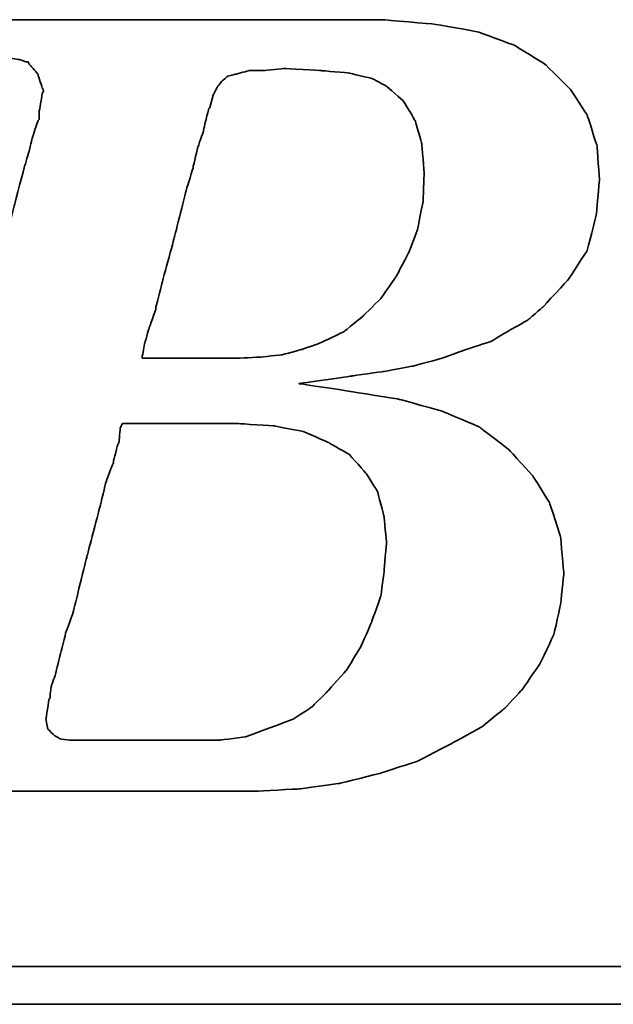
# Model space of a CAD drawing. Header units: inches. Extents: x 1 to 4086, y -402 to 368.
# Tile 30 of 47: x 397.63 to 401.33, y 234.57 to 240.7. Entities that reach past the tile are written whole.
import ezdxf

# ---------------------------------------------------------------- set-up
doc = ezdxf.new("R2010")
doc.units = ezdxf.units.IN
doc.header["$LTSCALE"] = 4
doc.layers.add('DIM', color=4, linetype='Continuous')
doc.layers.add('layer 1', color=7, linetype='Continuous')

# ---------------------------------------------------------------- blocks, each defined once
blk = doc.blocks.new('TBI MOTION logo(完整正式版)')
at = {"layer": 'layer 1', "color": 22, "lineweight": 35}
for points, knots in [([(-64.65375, -6.86375), (-64.65375, -6.86375), (-64.84375, -7.29625), (-64.84375, -7.29625), (-64.84375, -7.29625), (-64.84375, -7.29625), (-64.86875, -7.34375), (-64.86875, -7.34375), (-64.86875, -7.34375), (-64.86875, -7.34375), (-64.86875, -7.36875), (-64.86875, -7.36875), (-64.86875, -7.36875), (-64.86875, -7.36875), (-65.15375, -7.65375), (-65.15375, -7.65375), (-65.15375, -7.65375), (-65.15375, -7.65375), (-65.17875, -7.65375), (-65.17875, -7.65375), (-65.17875, -7.65375), (-65.17875, -7.65375), (-65.20375, -7.67875), (-65.20375, -7.67875), (-65.20375, -7.67875), (-65.20375, -7.67875), (-65.58875, -7.87125), (-65.58875, -7.87125), (-65.58875, -7.87125), (-65.58875, -7.87125), (-65.63375, -7.87125), (-65.63375, -7.87125), (-65.63375, -7.87125), (-65.63375, -7.87125), (-65.65875, -7.89375), (-65.65875, -7.89375), (-65.65875, -7.89375), (-65.65875, -7.89375), (-66.09375, -7.94375), (-66.09375, -7.94375), (-66.09375, -7.94375), (-66.09375, -7.94375), (-66.11375, -7.94375), (-66.11375, -7.94375), (-66.11375, -7.94375), (-66.11375, -7.94375), (-66.16375, -7.94375), (-66.16375, -7.94375), (-66.16375, -7.94375), (-66.16375, -7.94375), (-66.30875, -7.94375), (-66.30875, -7.94375), (-66.30875, -7.94375), (-66.30875, -7.94375), (-66.69375, -7.94375), (-66.69375, -7.94375), (-66.69375, -7.94375), (-66.69375, -7.94375), (-67.07375, -7.94375), (-67.07375, -7.94375), (-67.07375, -7.94375), (-67.07375, -7.94375), (-67.12375, -7.94375), (-67.12375, -7.94375), (-67.12375, -7.94375), (-67.12375, -7.94375), (-67.12375, -7.96625), (-67.12375, -7.96625), (-67.12375, -7.96625), (-67.12375, -7.96625), (-67.14875, -7.99125), (-67.14875, -7.99125), (-67.14875, -7.99125), (-67.14875, -7.99125), (-67.24375, -8.34875), (-67.24375, -8.34875), (-67.24375, -8.34875), (-67.24375, -8.34875), (-67.31375, -8.68625), (-67.31375, -8.68625), (-67.31375, -8.68625), (-67.31375, -8.68625), (-67.26875, -8.68625), (-67.26875, -8.68625), (-67.26875, -8.68625), (-67.26875, -8.68625), (-67.07375, -8.68625), (-67.07375, -8.68625), (-67.07375, -8.68625), (-67.07375, -8.68625), (-66.54875, -8.68625), (-66.54875, -8.68625), (-66.54875, -8.68625), (-66.54875, -8.68625), (-65.82625, -8.68625), (-65.82625, -8.68625), (-65.82625, -8.68625), (-65.82625, -8.68625), (-65.01375, -8.68625), (-65.01375, -8.68625), (-65.01375, -8.68625), (-65.01375, -8.68625), (-64.05375, -8.68625), (-64.05375, -8.68625), (-64.05375, -8.68625), (-64.05375, -8.68625), (-62.08375, -8.68625), (-62.08375, -8.68625), (-62.08375, -8.68625), (-62.08375, -8.68625), (-60.06875, -8.68625), (-60.06875, -8.68625), (-60.06875, -8.68625), (-60.06875, -8.68625), (-59.10875, -8.68625), (-59.10875, -8.68625), (-59.10875, -8.68625), (-59.10875, -8.68625), (-58.29375, -8.68625), (-58.29375, -8.68625), (-58.29375, -8.68625), (-58.29375, -8.68625), (-57.57375, -8.68625), (-57.57375, -8.68625), (-57.57375, -8.68625), (-57.57375, -8.68625), (-57.04875, -8.68625), (-57.04875, -8.68625), (-57.04875, -8.68625), (-57.04875, -8.68625), (-56.85375, -8.68625), (-56.85375, -8.68625), (-56.85375, -8.68625), (-56.85375, -8.68625), (-56.70875, -8.68625), (-56.70875, -8.68625), (-56.70875, -8.68625), (-56.70875, -8.68625), (-56.61375, -8.68625), (-56.61375, -8.68625), (-56.61375, -8.68625), (-56.61375, -8.68625), (-56.56875, -8.68625), (-56.56875, -8.68625), (-56.56875, -8.68625), (-56.56875, -8.68625), (-55.65375, -8.63875), (-55.65375, -8.63875), (-55.65375, -8.63875), (-55.65375, -8.63875), (-54.76875, -8.51875), (-54.76875, -8.51875), (-54.76875, -8.51875), (-54.76875, -8.51875), (-53.90375, -8.30375), (-53.90375, -8.30375), (-53.90375, -8.30375), (-53.90375, -8.30375), (-53.08875, -8.03875), (-53.08875, -8.03875), (-53.08875, -8.03875), (-53.08875, -8.03875), (-52.34375, -7.65375), (-52.34375, -7.65375), (-52.34375, -7.65375), (-52.34375, -7.65375), (-51.69875, -7.29625), (-51.69875, -7.29625), (-51.69875, -7.29625), (-51.69875, -7.29625), (-51.21875, -6.91125), (-51.21875, -6.91125), (-51.21875, -6.91125), (-51.21875, -6.91125), (-50.83375, -6.50375), (-50.83375, -6.50375), (-50.83375, -6.50375), (-50.83375, -6.50375), (-50.44875, -5.94875), (-50.44875, -5.94875), (-50.44875, -5.94875), (-50.44875, -5.94875), (-50.13875, -5.30375), (-50.13875, -5.30375), (-50.13875, -5.30375), (-50.13875, -5.30375), (-49.99375, -4.65375), (-49.99375, -4.65375), (-49.99375, -4.65375), (-49.99375, -4.65375), (-49.92375, -3.98375), (-49.92375, -3.98375), (-49.92375, -3.98375), (-49.92375, -3.98375), (-49.99375, -3.19374), (-49.99375, -3.19374), (-49.99375, -3.19374), (-49.99375, -3.19374), (-50.23374, -2.44874), (-50.23374, -2.44874), (-50.23374, -2.44874), (-50.23374, -2.44874), (-50.59375, -1.87374), (-50.59375, -1.87374), (-50.59375, -1.87374), (-50.59375, -1.87374), (-51.09875, -1.31874), (-51.09875, -1.31874), (-51.09875, -1.31874), (-51.09875, -1.31874), (-51.74375, -0.81875), (-51.74375, -0.81875), (-51.74375, -0.81875), (-51.74375, -0.81875), (-52.53875, -0.48125), (-52.53875, -0.48125), (-52.53875, -0.48125), (-52.53875, -0.48125), (-53.47375, -0.21875), (-53.47375, -0.21875), (-53.47375, -0.21875), (-53.47375, -0.21875), (-54.52875, -0.04874), (-54.52875, -0.04874), (-54.52875, -0.04874), (-54.52875, -0.04874), (-55.65375, 0.12125), (-55.65375, 0.12125), (-55.65375, 0.12125), (-55.65375, 0.12125), (-54.50375, 0.28624), (-54.50375, 0.28624), (-54.50375, 0.28624), (-54.50375, 0.28624), (-53.83375, 0.38124), (-53.83375, 0.38124), (-53.83375, 0.38124), (-53.83375, 0.38124), (-53.18375, 0.50125), (-53.18375, 0.50125), (-53.18375, 0.50125), (-53.18375, 0.50125), (-52.55875, 0.66874), (-52.55875, 0.66874), (-52.55875, 0.66874), (-52.55875, 0.66874), (-52.03375, 0.86124), (-52.03375, 0.86124), (-52.03375, 0.86124), (-52.03375, 0.86124), (-51.50374, 1.03124), (-51.50374, 1.03124), (-51.50374, 1.03124), (-51.50374, 1.03124), (-51.09875, 1.27125), (-51.09875, 1.27125), (-51.09875, 1.27125), (-51.09875, 1.27125), (-50.71375, 1.48624), (-50.71375, 1.48624), (-50.71375, 1.48624), (-50.71375, 1.48624), (-50.37625, 1.77625), (-50.37625, 1.77625), (-50.37625, 1.77625), (-50.37625, 1.77625), (-49.82375, 2.37625), (-49.82375, 2.37625), (-49.82375, 2.37625), (-49.82375, 2.37625), (-49.41875, 2.99625), (-49.41875, 2.99625), (-49.41875, 2.99625), (-49.41875, 2.99625), (-49.22375, 3.76625), (-49.22375, 3.76625), (-49.22375, 3.76625), (-49.22375, 3.76625), (-49.15375, 4.50874), (-49.15375, 4.50874), (-49.15375, 4.50874), (-49.15375, 4.50874), (-49.20375, 5.25125), (-49.20375, 5.25125), (-49.20375, 5.25125), (-49.20375, 5.25125), (-49.41875, 5.92625), (-49.41875, 5.92625), (-49.41875, 5.92625), (-49.41875, 5.92625), (-49.77875, 6.47625), (-49.77875, 6.47625), (-49.77875, 6.47625), (-49.77875, 6.47625), (-50.33125, 7.02624), (-50.33125, 7.02624), (-50.33125, 7.02624), (-50.33125, 7.02624), (-51.00125, 7.43625), (-51.00125, 7.43625), (-51.00125, 7.43625), (-51.00125, 7.43625), (-51.79375, 7.72625), (-51.79375, 7.72625), (-51.79375, 7.72625), (-51.79375, 7.72625), (-52.72875, 7.89124), (-52.72875, 7.89124), (-52.72875, 7.89124), (-52.72875, 7.89124), (-53.83375, 7.98625), (-53.83375, 7.98625), (-53.83375, 7.98625), (-53.83375, 7.98625), (-53.92875, 7.98625), (-53.92875, 7.98625), (-53.92875, 7.98625), (-53.92875, 7.98625), (-54.26375, 7.98625), (-54.26375, 7.98625), (-54.26375, 7.98625), (-54.26375, 7.98625), (-54.74375, 7.98625), (-54.74375, 7.98625), (-54.74375, 7.98625), (-54.74375, 7.98625), (-55.36875, 7.98625), (-55.36875, 7.98625), (-55.36875, 7.98625), (-55.36875, 7.98625), (-56.13375, 7.98625), (-56.13375, 7.98625), (-56.13375, 7.98625), (-56.13375, 7.98625), (-56.94875, 7.98625), (-56.94875, 7.98625), (-56.94875, 7.98625), (-56.94875, 7.98625), (-58.77625, 7.98625), (-58.77625, 7.98625), (-58.77625, 7.98625), (-58.77625, 7.98625), (-60.59875, 7.98625), (-60.59875, 7.98625), (-60.59875, 7.98625), (-60.59875, 7.98625), (-61.41375, 7.98625), (-61.41375, 7.98625), (-61.41375, 7.98625), (-61.41375, 7.98625), (-62.17875, 7.98625), (-62.17875, 7.98625), (-62.17875, 7.98625), (-62.17875, 7.98625), (-62.80375, 7.98625), (-62.80375, 7.98625), (-62.80375, 7.98625), (-62.80375, 7.98625), (-63.30625, 7.98625), (-63.30625, 7.98625), (-63.30625, 7.98625), (-63.30625, 7.98625), (-63.57375, 7.98625), (-63.57375, 7.98625), (-63.57375, 7.98625), (-63.57375, 7.98625), (-63.57375, 7.96375), (-63.57375, 7.96375), (-63.57375, 7.96375), (-63.57375, 7.96375), (-63.59875, 7.94125), (-63.59875, 7.94125), (-63.59875, 7.94125), (-63.59875, 7.94125), (-63.69375, 7.55625), (-63.69375, 7.55625), (-63.69375, 7.55625), (-63.69375, 7.55625), (-63.76375, 7.24624), (-63.76375, 7.24624), (-63.76375, 7.24624), (-63.76375, 7.24624), (-63.23875, 7.24624), (-63.23875, 7.24624), (-63.23875, 7.24624), (-63.23875, 7.24624), (-62.75875, 7.24624), (-62.75875, 7.24624), (-62.75875, 7.24624), (-62.75875, 7.24624), (-62.61125, 7.24624), (-62.61125, 7.24624), (-62.61125, 7.24624), (-62.61125, 7.24624), (-62.56625, 7.24624), (-62.56625, 7.24624), (-62.56625, 7.24624), (-62.56625, 7.24624), (-62.22875, 7.24624), (-62.22875, 7.24624), (-62.22875, 7.24624), (-62.22875, 7.24624), (-62.20375, 7.24624), (-62.20375, 7.24624), (-62.20375, 7.24624), (-62.20375, 7.24624), (-62.17875, 7.21875), (-62.17875, 7.21875), (-62.17875, 7.21875), (-62.17875, 7.21875), (-61.96375, 7.17125), (-61.96375, 7.17125), (-61.96375, 7.17125), (-61.96375, 7.17125), (-61.72375, 7.12624), (-61.72375, 7.12624), (-61.72375, 7.12624), (-61.72375, 7.12624), (-61.70375, 7.12624), (-61.70375, 7.12624), (-61.70375, 7.12624), (-61.70375, 7.12624), (-61.55875, 7.07624), (-61.55875, 7.07624), (-61.55875, 7.07624), (-61.55875, 7.07624), (-61.50875, 7.07624), (-61.50875, 7.07624), (-61.50875, 7.07624), (-61.50875, 7.07624), (-61.48375, 7.02624), (-61.48375, 7.02624), (-61.48375, 7.02624), (-61.48375, 7.02624), (-61.31875, 6.83375), (-61.31875, 6.83375), (-61.31875, 6.83375), (-61.31875, 6.83375), (-61.29375, 6.81125), (-61.29375, 6.81125), (-61.29375, 6.81125), (-61.29375, 6.81125), (-61.29375, 6.78625), (-61.29375, 6.78625), (-61.29375, 6.78625), (-61.29375, 6.78625), (-61.19875, 6.50124), (-61.19875, 6.50124), (-61.19875, 6.50124), (-61.19875, 6.50124), (-61.17375, 6.45124), (-61.17375, 6.45124), (-61.17375, 6.45124), (-61.17375, 6.45124), (-61.19875, 6.40625), (-61.19875, 6.40625), (-61.19875, 6.40625), (-61.19875, 6.40625), (-61.26875, 5.99624), (-61.26875, 5.99624), (-61.26875, 5.99624), (-61.26875, 5.99624), (-61.26875, 5.85125), (-61.26875, 5.85125), (-61.26875, 5.85125), (-61.26875, 5.85125), (-61.26875, 5.82625), (-61.26875, 5.82625), (-61.26875, 5.82625), (-61.26875, 5.82625), (-61.29375, 5.80625), (-61.29375, 5.80625), (-61.29375, 5.80625), (-61.29375, 5.80625), (-61.34125, 5.66125), (-61.34125, 5.66125), (-61.34125, 5.66125), (-61.34125, 5.66125), (-61.41375, 5.44625), (-61.41375, 5.44625), (-61.41375, 5.44625), (-61.41375, 5.44625), (-61.48375, 5.15625), (-61.48375, 5.15625), (-61.48375, 5.15625), (-61.48375, 5.15625), (-61.58375, 4.82124), (-61.58375, 4.82124), (-61.58375, 4.82124), (-61.58375, 4.82124), (-61.79875, 4.00375), (-61.79875, 4.00375), (-61.79875, 4.00375), (-61.79875, 4.00375), (-62.05875, 2.99625), (-62.05875, 2.99625), (-62.05875, 2.99625), (-62.05875, 2.99625), (-62.34875, 1.91625), (-62.34875, 1.91625), (-62.34875, 1.91625), (-62.34875, 1.91625), (-62.97375, -0.41124), (-62.97375, -0.41124), (-62.97375, -0.41124), (-62.97375, -0.41124), (-63.59875, -2.75875), (-63.59875, -2.75875), (-63.59875, -2.75875), (-63.59875, -2.75875), (-63.88375, -3.86374), (-63.88375, -3.86374), (-63.88375, -3.86374), (-63.88375, -3.86374), (-64.14875, -4.82374), (-64.14875, -4.82374), (-64.14875, -4.82374), (-64.14875, -4.82374), (-64.36375, -5.64125), (-64.36375, -5.64125), (-64.36375, -5.64125), (-64.36375, -5.64125), (-64.43625, -5.97625), (-64.43625, -5.97625), (-64.43625, -5.97625), (-64.43625, -5.97625), (-64.50875, -6.28625), (-64.50875, -6.28625), (-64.50875, -6.28625), (-64.50875, -6.28625), (-64.50875, -6.30875), (-64.50875, -6.30875), (-64.50875, -6.30875), (-64.50875, -6.30875), (-64.57875, -6.50375), (-64.57875, -6.50375), (-64.57875, -6.50375), (-64.57875, -6.50375), (-64.62875, -6.69625), (-64.62875, -6.69625), (-64.62875, -6.69625), (-64.62875, -6.69625), (-64.62875, -6.76875), (-64.62875, -6.76875), (-64.62875, -6.76875), (-64.62875, -6.76875), (-64.62875, -6.81375), (-64.62875, -6.81375), (-64.62875, -6.81375), (-64.62875, -6.81375), (-64.62875, -6.83875), (-64.62875, -6.83875), (-64.62875, -6.83875), (-64.62875, -6.83875), (-64.65375, -6.86375), (-64.65375, -6.86375)], [0, 0, 0, 0, 0.00719424, 0.00719424, 0.00719424, 0.00719425, 0.01438849, 0.01438849, 0.01438849, 0.0143885, 0.02158273, 0.02158273, 0.02158273, 0.02158274, 0.02877698, 0.02877698, 0.02877698, 0.02877699, 0.03597122, 0.03597122, 0.03597122, 0.03597123, 0.04316547, 0.04316547, 0.04316547, 0.04316548, 0.05035971, 0.05035971, 0.05035971, 0.05035972, 0.05755396, 0.05755396, 0.05755396, 0.05755397, 0.0647482, 0.0647482, 0.0647482, 0.06474821, 0.07194245, 0.07194245, 0.07194245, 0.07194246, 0.07913669, 0.07913669, 0.07913669, 0.0791367, 0.08633094, 0.08633094, 0.08633094, 0.08633095, 0.09352518, 0.09352518, 0.09352518, 0.09352519, 0.10071942, 0.10071942, 0.10071942, 0.10071943, 0.10791367, 0.10791367, 0.10791367, 0.10791368, 0.11510791, 0.11510791, 0.11510791, 0.11510792, 0.12230216, 0.12230216, 0.12230216, 0.12230217, 0.1294964, 0.1294964, 0.1294964, 0.12949641, 0.13669065, 0.13669065, 0.13669065, 0.13669066, 0.14388489, 0.14388489, 0.14388489, 0.1438849, 0.15107914, 0.15107914, 0.15107914, 0.15107915, 0.15827338, 0.15827338, 0.15827338, 0.15827339, 0.16546763, 0.16546763, 0.16546763, 0.16546764, 0.17266187, 0.17266187, 0.17266187, 0.17266188, 0.17985612, 0.17985612, 0.17985612, 0.17985613, 0.18705036, 0.18705036, 0.18705036, 0.18705037, 0.1942446, 0.1942446, 0.1942446, 0.19424461, 0.20143885, 0.20143885, 0.20143885, 0.20143886, 0.20863309, 0.20863309, 0.20863309, 0.2086331, 0.21582734, 0.21582734, 0.21582734, 0.21582735, 0.22302158, 0.22302158, 0.22302158, 0.22302159, 0.23021583, 0.23021583, 0.23021583, 0.23021584, 0.23741007, 0.23741007, 0.23741007, 0.23741008, 0.24460432, 0.24460432, 0.24460432, 0.24460433, 0.25179856, 0.25179856, 0.25179856, 0.25179857, 0.25899281, 0.25899281, 0.25899281, 0.25899282, 0.26618705, 0.26618705, 0.26618705, 0.26618706, 0.27338129, 0.27338129, 0.27338129, 0.2733813, 0.28057554, 0.28057554, 0.28057554, 0.28057555, 0.28776978, 0.28776978, 0.28776978, 0.28776979, 0.29496403, 0.29496403, 0.29496403, 0.29496404, 0.30215827, 0.30215827, 0.30215827, 0.30215828, 0.30935252, 0.30935252, 0.30935252, 0.30935253, 0.31654676, 0.31654676, 0.31654676, 0.31654677, 0.32374101, 0.32374101, 0.32374101, 0.32374102, 0.33093525, 0.33093525, 0.33093525, 0.33093526, 0.3381295, 0.3381295, 0.3381295, 0.33812951, 0.34532374, 0.34532374, 0.34532374, 0.34532375, 0.35251799, 0.35251799, 0.35251799, 0.352518, 0.35971223, 0.35971223, 0.35971223, 0.35971224, 0.36690647, 0.36690647, 0.36690647, 0.36690648, 0.37410072, 0.37410072, 0.37410072, 0.37410073, 0.38129496, 0.38129496, 0.38129496, 0.38129497, 0.38848921, 0.38848921, 0.38848921, 0.38848922, 0.39568345, 0.39568345, 0.39568345, 0.39568346, 0.4028777, 0.4028777, 0.4028777, 0.40287771, 0.41007194, 0.41007194, 0.41007194, 0.41007195, 0.41726619, 0.41726619, 0.41726619, 0.4172662, 0.42446043, 0.42446043, 0.42446043, 0.42446044, 0.43165468, 0.43165468, 0.43165468, 0.43165469, 0.43884892, 0.43884892, 0.43884892, 0.43884893, 0.44604317, 0.44604317, 0.44604317, 0.44604318, 0.45323741, 0.45323741, 0.45323741, 0.45323742, 0.46043165, 0.46043165, 0.46043165, 0.46043166, 0.4676259, 0.4676259, 0.4676259, 0.46762591, 0.47482014, 0.47482014, 0.47482014, 0.47482015, 0.48201439, 0.48201439, 0.48201439, 0.4820144, 0.48920863, 0.48920863, 0.48920863, 0.48920864, 0.49640288, 0.49640288, 0.49640288, 0.49640289, 0.50359712, 0.50359712, 0.50359712, 0.50359713, 0.51079137, 0.51079137, 0.51079137, 0.51079138, 0.51798561, 0.51798561, 0.51798561, 0.51798562, 0.52517986, 0.52517986, 0.52517986, 0.52517987, 0.5323741, 0.5323741, 0.5323741, 0.53237411, 0.53956835, 0.53956835, 0.53956835, 0.53956836, 0.54676259, 0.54676259, 0.54676259, 0.5467626, 0.55395683, 0.55395683, 0.55395683, 0.55395684, 0.56115108, 0.56115108, 0.56115108, 0.56115109, 0.56834532, 0.56834532, 0.56834532, 0.56834533, 0.57553957, 0.57553957, 0.57553957, 0.57553958, 0.58273381, 0.58273381, 0.58273381, 0.58273382, 0.58992806, 0.58992806, 0.58992806, 0.58992807, 0.5971223, 0.5971223, 0.5971223, 0.59712231, 0.60431655, 0.60431655, 0.60431655, 0.60431656, 0.61151079, 0.61151079, 0.61151079, 0.6115108, 0.61870504, 0.61870504, 0.61870504, 0.61870505, 0.62589928, 0.62589928, 0.62589928, 0.62589929, 0.63309353, 0.63309353, 0.63309353, 0.63309354, 0.64028777, 0.64028777, 0.64028777, 0.64028778, 0.64748201, 0.64748201, 0.64748201, 0.64748202, 0.65467626, 0.65467626, 0.65467626, 0.65467627, 0.6618705, 0.6618705, 0.6618705, 0.66187051, 0.66906475, 0.66906475, 0.66906475, 0.66906476, 0.67625899, 0.67625899, 0.67625899, 0.676259, 0.68345324, 0.68345324, 0.68345324, 0.68345325, 0.69064748, 0.69064748, 0.69064748, 0.69064749, 0.69784173, 0.69784173, 0.69784173, 0.69784174, 0.70503597, 0.70503597, 0.70503597, 0.70503598, 0.71223022, 0.71223022, 0.71223022, 0.71223023, 0.71942446, 0.71942446, 0.71942446, 0.71942447, 0.72661871, 0.72661871, 0.72661871, 0.72661872, 0.73381295, 0.73381295, 0.73381295, 0.73381296, 0.74100719, 0.74100719, 0.74100719, 0.7410072, 0.74820144, 0.74820144, 0.74820144, 0.74820145, 0.75539568, 0.75539568, 0.75539568, 0.75539569, 0.76258993, 0.76258993, 0.76258993, 0.76258994, 0.76978417, 0.76978417, 0.76978417, 0.76978418, 0.77697842, 0.77697842, 0.77697842, 0.77697843, 0.78417266, 0.78417266, 0.78417266, 0.78417267, 0.79136691, 0.79136691, 0.79136691, 0.79136692, 0.79856115, 0.79856115, 0.79856115, 0.79856116, 0.8057554, 0.8057554, 0.8057554, 0.80575541, 0.81294964, 0.81294964, 0.81294964, 0.81294965, 0.82014388, 0.82014388, 0.82014388, 0.82014389, 0.82733813, 0.82733813, 0.82733813, 0.82733814, 0.83453237, 0.83453237, 0.83453237, 0.83453238, 0.84172662, 0.84172662, 0.84172662, 0.84172663, 0.84892086, 0.84892086, 0.84892086, 0.84892087, 0.85611511, 0.85611511, 0.85611511, 0.85611512, 0.86330935, 0.86330935, 0.86330935, 0.86330936, 0.8705036, 0.8705036, 0.8705036, 0.87050361, 0.87769784, 0.87769784, 0.87769784, 0.87769785, 0.88489209, 0.88489209, 0.88489209, 0.8848921, 0.89208633, 0.89208633, 0.89208633, 0.89208634, 0.89928058, 0.89928058, 0.89928058, 0.89928059, 0.90647482, 0.90647482, 0.90647482, 0.90647483, 0.91366906, 0.91366906, 0.91366906, 0.91366907, 0.92086331, 0.92086331, 0.92086331, 0.92086332, 0.92805755, 0.92805755, 0.92805755, 0.92805756, 0.9352518, 0.9352518, 0.9352518, 0.93525181, 0.94244604, 0.94244604, 0.94244604, 0.94244605, 0.94964029, 0.94964029, 0.94964029, 0.9496403, 0.95683453, 0.95683453, 0.95683453, 0.95683454, 0.96402878, 0.96402878, 0.96402878, 0.96402879, 0.97122302, 0.97122302, 0.97122302, 0.97122303, 0.97841727, 0.97841727, 0.97841727, 0.97841728, 0.98561151, 0.98561151, 0.98561151, 0.98561152, 0.99280576, 0.99280576, 0.99280576, 0.99280577, 1, 1, 1, 1]), ([(-57.50375, 6.35625), (-57.50375, 6.35625), (-57.57375, 6.11625), (-57.57375, 6.11625), (-57.57375, 6.11625), (-57.57375, 6.11625), (-57.57375, 6.09125), (-57.57375, 6.09125), (-57.57375, 6.09125), (-57.57375, 6.09125), (-57.59875, 6.06625), (-57.59875, 6.06625), (-57.59875, 6.06625), (-57.59875, 6.06625), (-57.64875, 5.87625), (-57.64875, 5.87625), (-57.64875, 5.87625), (-57.64875, 5.87625), (-57.71875, 5.58875), (-57.71875, 5.58875), (-57.71875, 5.58875), (-57.71875, 5.58875), (-57.71875, 5.56625), (-57.71875, 5.56625), (-57.71875, 5.56625), (-57.71875, 5.56625), (-57.83875, 5.23125), (-57.83875, 5.23125), (-57.83875, 5.23125), (-57.83875, 5.23125), (-57.93625, 4.82124), (-57.93625, 4.82124), (-57.93625, 4.82124), (-57.93625, 4.82124), (-57.93625, 4.79624), (-57.93625, 4.79624), (-57.93625, 4.79624), (-57.93625, 4.79624), (-58.07875, 4.34125), (-58.07875, 4.34125), (-58.07875, 4.34125), (-58.07875, 4.34125), (-58.34375, 3.28625), (-58.34375, 3.28625), (-58.34375, 3.28625), (-58.34375, 3.28625), (-58.62875, 2.23124), (-58.62875, 2.23124), (-58.62875, 2.23124), (-58.62875, 2.23124), (-58.74875, 1.75125), (-58.74875, 1.75125), (-58.74875, 1.75125), (-58.74875, 1.75125), (-58.74875, 1.72625), (-58.74875, 1.72625), (-58.74875, 1.72625), (-58.74875, 1.72625), (-58.89375, 1.31625), (-58.89375, 1.31625), (-58.89375, 1.31625), (-58.89375, 1.31625), (-58.98875, 0.98124), (-58.98875, 0.98124), (-58.98875, 0.98124), (-58.98875, 0.98124), (-59.03875, 0.71625), (-59.03875, 0.71625), (-59.03875, 0.71625), (-59.03875, 0.71625), (-59.03875, 0.66874), (-59.03875, 0.66874), (-59.03875, 0.66874), (-59.03875, 0.66874), (-58.91875, 0.66874), (-58.91875, 0.66874), (-58.91875, 0.66874), (-58.91875, 0.66874), (-58.53375, 0.66874), (-58.53375, 0.66874), (-58.53375, 0.66874), (-58.53375, 0.66874), (-58.10375, 0.66874), (-58.10375, 0.66874), (-58.10375, 0.66874), (-58.10375, 0.66874), (-57.66875, 0.66874), (-57.66875, 0.66874), (-57.66875, 0.66874), (-57.66875, 0.66874), (-57.33375, 0.66874), (-57.33375, 0.66874), (-57.33375, 0.66874), (-57.33375, 0.66874), (-57.09375, 0.66874), (-57.09375, 0.66874), (-57.09375, 0.66874), (-57.09375, 0.66874), (-56.99875, 0.66874), (-56.99875, 0.66874), (-56.99875, 0.66874), (-56.99875, 0.66874), (-56.49375, 0.69374), (-56.49375, 0.69374), (-56.49375, 0.69374), (-56.49375, 0.69374), (-56.01375, 0.74374), (-56.01375, 0.74374), (-56.01375, 0.74374), (-56.01375, 0.74374), (-55.58375, 0.86124), (-55.58375, 0.86124), (-55.58375, 0.86124), (-55.58375, 0.86124), (-55.17375, 1.00624), (-55.17375, 1.00624), (-55.17375, 1.00624), (-55.17375, 1.00624), (-54.67375, 1.24625), (-54.67375, 1.24625), (-54.67375, 1.24625), (-54.67375, 1.24625), (-54.26375, 1.58124), (-54.26375, 1.58124), (-54.26375, 1.58124), (-54.26375, 1.58124), (-53.87875, 1.96374), (-53.87875, 1.96374), (-53.87875, 1.96374), (-53.87875, 1.96374), (-53.54375, 2.44625), (-53.54375, 2.44625), (-53.54375, 2.44625), (-53.54375, 2.44625), (-53.27875, 2.95125), (-53.27875, 2.95125), (-53.27875, 2.95125), (-53.27875, 2.95125), (-53.08875, 3.45124), (-53.08875, 3.45124), (-53.08875, 3.45124), (-53.08875, 3.45124), (-52.96875, 4.05124), (-52.96875, 4.05124), (-52.96875, 4.05124), (-52.96875, 4.05124), (-52.94375, 4.65125), (-52.94375, 4.65125), (-52.94375, 4.65125), (-52.94375, 4.65125), (-52.99375, 5.30125), (-52.99375, 5.30125), (-52.99375, 5.30125), (-52.99375, 5.30125), (-53.13875, 5.80625), (-53.13875, 5.80625), (-53.13875, 5.80625), (-53.13875, 5.80625), (-53.39875, 6.23625), (-53.39875, 6.23625), (-53.39875, 6.23625), (-53.39875, 6.23625), (-53.75875, 6.54875), (-53.75875, 6.54875), (-53.75875, 6.54875), (-53.75875, 6.54875), (-54.07375, 6.71625), (-54.07375, 6.71625), (-54.07375, 6.71625), (-54.07375, 6.71625), (-54.57375, 6.83375), (-54.57375, 6.83375), (-54.57375, 6.83375), (-54.57375, 6.83375), (-55.17375, 6.88625), (-55.17375, 6.88625), (-55.17375, 6.88625), (-55.17375, 6.88625), (-55.96875, 6.93125), (-55.96875, 6.93125), (-55.96875, 6.93125), (-55.96875, 6.93125), (-56.39875, 6.88625), (-56.39875, 6.88625), (-56.39875, 6.88625), (-56.39875, 6.88625), (-56.42125, 6.88625), (-56.42125, 6.88625), (-56.42125, 6.88625), (-56.42125, 6.88625), (-56.73375, 6.88625), (-56.73375, 6.88625), (-56.73375, 6.88625), (-56.73375, 6.88625), (-56.99875, 6.81125), (-56.99875, 6.81125), (-56.99875, 6.81125), (-56.99875, 6.81125), (-57.02375, 6.81125), (-57.02375, 6.81125), (-57.02375, 6.81125), (-57.02375, 6.81125), (-57.18875, 6.76625), (-57.18875, 6.76625), (-57.18875, 6.76625), (-57.18875, 6.76625), (-57.30875, 6.66625), (-57.30875, 6.66625), (-57.30875, 6.66625), (-57.30875, 6.66625), (-57.40875, 6.54875), (-57.40875, 6.54875), (-57.40875, 6.54875), (-57.40875, 6.54875), (-57.50375, 6.35625), (-57.50375, 6.35625)], [0, 0, 0, 0, 0.01851852, 0.01851852, 0.01851852, 0.01851853, 0.03703704, 0.03703704, 0.03703704, 0.03703705, 0.05555556, 0.05555556, 0.05555556, 0.05555557, 0.07407407, 0.07407407, 0.07407407, 0.07407408, 0.09259259, 0.09259259, 0.09259259, 0.0925926, 0.11111111, 0.11111111, 0.11111111, 0.11111112, 0.12962963, 0.12962963, 0.12962963, 0.12962964, 0.14814815, 0.14814815, 0.14814815, 0.14814816, 0.16666667, 0.16666667, 0.16666667, 0.16666668, 0.18518519, 0.18518519, 0.18518519, 0.1851852, 0.2037037, 0.2037037, 0.2037037, 0.20370371, 0.22222222, 0.22222222, 0.22222222, 0.22222223, 0.24074074, 0.24074074, 0.24074074, 0.24074075, 0.25925926, 0.25925926, 0.25925926, 0.25925927, 0.27777778, 0.27777778, 0.27777778, 0.27777779, 0.2962963, 0.2962963, 0.2962963, 0.29629631, 0.31481481, 0.31481481, 0.31481481, 0.31481482, 0.33333333, 0.33333333, 0.33333333, 0.33333334, 0.35185185, 0.35185185, 0.35185185, 0.35185186, 0.37037037, 0.37037037, 0.37037037, 0.37037038, 0.38888889, 0.38888889, 0.38888889, 0.3888889, 0.40740741, 0.40740741, 0.40740741, 0.40740742, 0.42592593, 0.42592593, 0.42592593, 0.42592594, 0.44444444, 0.44444444, 0.44444444, 0.44444445, 0.46296296, 0.46296296, 0.46296296, 0.46296297, 0.48148148, 0.48148148, 0.48148148, 0.48148149, 0.5, 0.5, 0.5, 0.50000001, 0.51851852, 0.51851852, 0.51851852, 0.51851853, 0.53703704, 0.53703704, 0.53703704, 0.53703705, 0.55555556, 0.55555556, 0.55555556, 0.55555557, 0.57407407, 0.57407407, 0.57407407, 0.57407408, 0.59259259, 0.59259259, 0.59259259, 0.5925926, 0.61111111, 0.61111111, 0.61111111, 0.61111112, 0.62962963, 0.62962963, 0.62962963, 0.62962964, 0.64814815, 0.64814815, 0.64814815, 0.64814816, 0.66666667, 0.66666667, 0.66666667, 0.66666668, 0.68518519, 0.68518519, 0.68518519, 0.6851852, 0.7037037, 0.7037037, 0.7037037, 0.70370371, 0.72222222, 0.72222222, 0.72222222, 0.72222223, 0.74074074, 0.74074074, 0.74074074, 0.74074075, 0.75925926, 0.75925926, 0.75925926, 0.75925927, 0.77777778, 0.77777778, 0.77777778, 0.77777779, 0.7962963, 0.7962963, 0.7962963, 0.79629631, 0.81481481, 0.81481481, 0.81481481, 0.81481482, 0.83333333, 0.83333333, 0.83333333, 0.83333334, 0.85185185, 0.85185185, 0.85185185, 0.85185186, 0.87037037, 0.87037037, 0.87037037, 0.87037038, 0.88888889, 0.88888889, 0.88888889, 0.8888889, 0.90740741, 0.90740741, 0.90740741, 0.90740742, 0.92592593, 0.92592593, 0.92592593, 0.92592594, 0.94444444, 0.94444444, 0.94444444, 0.94444445, 0.96296296, 0.96296296, 0.96296296, 0.96296297, 0.98148148, 0.98148148, 0.98148148, 0.98148149, 1, 1, 1, 1]), ([(-61.03125, -6.57375), (-61.03125, -6.57375), (-61.03125, -6.67125), (-61.03125, -6.67125), (-61.03125, -6.67125), (-61.03125, -6.67125), (-61.05375, -6.69625), (-61.05375, -6.69625), (-61.05375, -6.69625), (-61.05375, -6.69625), (-61.12375, -7.12875), (-61.12375, -7.12875), (-61.12375, -7.12875), (-61.12375, -7.12875), (-61.07875, -7.34375), (-61.07875, -7.34375), (-61.07875, -7.34375), (-61.07875, -7.34375), (-60.93375, -7.48875), (-60.93375, -7.48875), (-60.93375, -7.48875), (-60.93375, -7.48875), (-60.81375, -7.55625), (-60.81375, -7.55625), (-60.81375, -7.55625), (-60.81375, -7.55625), (-60.62375, -7.58375), (-60.62375, -7.58375), (-60.62375, -7.58375), (-60.62375, -7.58375), (-60.30875, -7.58375), (-60.30875, -7.58375), (-60.30875, -7.58375), (-60.30875, -7.58375), (-59.97375, -7.58375), (-59.97375, -7.58375), (-59.97375, -7.58375), (-59.97375, -7.58375), (-59.87875, -7.58375), (-59.87875, -7.58375), (-59.87875, -7.58375), (-59.87875, -7.58375), (-59.63625, -7.58375), (-59.63625, -7.58375), (-59.63625, -7.58375), (-59.63625, -7.58375), (-58.96875, -7.58375), (-58.96875, -7.58375), (-58.96875, -7.58375), (-58.96875, -7.58375), (-58.29375, -7.58375), (-58.29375, -7.58375), (-58.29375, -7.58375), (-58.29375, -7.58375), (-58.05375, -7.58375), (-58.05375, -7.58375), (-58.05375, -7.58375), (-58.05375, -7.58375), (-57.98375, -7.58375), (-57.98375, -7.58375), (-57.98375, -7.58375), (-57.98375, -7.58375), (-57.35875, -7.58375), (-57.35875, -7.58375), (-57.35875, -7.58375), (-57.35875, -7.58375), (-56.78375, -7.50875), (-56.78375, -7.50875), (-56.78375, -7.50875), (-56.78375, -7.50875), (-56.27875, -7.31875), (-56.27875, -7.31875), (-56.27875, -7.31875), (-56.27875, -7.31875), (-55.77375, -7.12875), (-55.77375, -7.12875), (-55.77375, -7.12875), (-55.77375, -7.12875), (-55.36875, -6.86375), (-55.36875, -6.86375), (-55.36875, -6.86375), (-55.36875, -6.86375), (-55.00875, -6.50375), (-55.00875, -6.50375), (-55.00875, -6.50375), (-55.00875, -6.50375), (-54.62375, -6.06875), (-54.62375, -6.06875), (-54.62375, -6.06875), (-54.62375, -6.06875), (-54.31375, -5.56875), (-54.31375, -5.56875), (-54.31375, -5.56875), (-54.31375, -5.56875), (-54.07375, -5.01625), (-54.07375, -5.01625), (-54.07375, -5.01625), (-54.07375, -5.01625), (-53.87875, -4.46374), (-53.87875, -4.46374), (-53.87875, -4.46374), (-53.87875, -4.46374), (-53.80875, -3.91375), (-53.80875, -3.91375), (-53.80875, -3.91375), (-53.80875, -3.91375), (-53.75875, -3.31375), (-53.75875, -3.31375), (-53.75875, -3.31375), (-53.75875, -3.31375), (-53.80875, -2.75875), (-53.80875, -2.75875), (-53.80875, -2.75875), (-53.80875, -2.75875), (-53.95375, -2.20875), (-53.95375, -2.20875), (-53.95375, -2.20875), (-53.95375, -2.20875), (-54.19375, -1.82625), (-54.19375, -1.82625), (-54.19375, -1.82625), (-54.19375, -1.82625), (-54.55375, -1.41875), (-54.55375, -1.41875), (-54.55375, -1.41875), (-54.55375, -1.41875), (-55.00875, -1.15125), (-55.00875, -1.15125), (-55.00875, -1.15125), (-55.00875, -1.15125), (-55.56125, -0.91375), (-55.56125, -0.91375), (-55.56125, -0.91375), (-55.56125, -0.91375), (-56.18125, -0.79375), (-56.18125, -0.79375), (-56.18125, -0.79375), (-56.18125, -0.79375), (-56.94875, -0.74374), (-56.94875, -0.74374), (-56.94875, -0.74374), (-56.94875, -0.74374), (-56.99875, -0.74374), (-56.99875, -0.74374), (-56.99875, -0.74374), (-56.99875, -0.74374), (-57.09375, -0.74374), (-57.09375, -0.74374), (-57.09375, -0.74374), (-57.09375, -0.74374), (-57.38375, -0.74374), (-57.38375, -0.74374), (-57.38375, -0.74374), (-57.38375, -0.74374), (-57.76875, -0.74374), (-57.76875, -0.74374), (-57.76875, -0.74374), (-57.76875, -0.74374), (-58.24625, -0.74374), (-58.24625, -0.74374), (-58.24625, -0.74374), (-58.24625, -0.74374), (-58.72875, -0.74374), (-58.72875, -0.74374), (-58.72875, -0.74374), (-58.72875, -0.74374), (-59.20875, -0.74374), (-59.20875, -0.74374), (-59.20875, -0.74374), (-59.20875, -0.74374), (-59.46875, -0.74374), (-59.46875, -0.74374), (-59.46875, -0.74374), (-59.46875, -0.74374), (-59.51625, -0.83875), (-59.51625, -0.83875), (-59.51625, -0.83875), (-59.51625, -0.83875), (-59.54375, -1.15125), (-59.54375, -1.15125), (-59.54375, -1.15125), (-59.54375, -1.15125), (-59.56375, -1.17874), (-59.56375, -1.17874), (-59.56375, -1.17874), (-59.56375, -1.17874), (-59.66375, -1.55875), (-59.66375, -1.55875), (-59.66375, -1.55875), (-59.66375, -1.55875), (-59.66375, -1.58375), (-59.66375, -1.58375), (-59.66375, -1.58375), (-59.66375, -1.58375), (-59.82875, -2.01874), (-59.82875, -2.01874), (-59.82875, -2.01874), (-59.82875, -2.01874), (-59.94875, -2.52125), (-59.94875, -2.52125), (-59.94875, -2.52125), (-59.94875, -2.52125), (-60.23875, -3.62375), (-60.23875, -3.62375), (-60.23875, -3.62375), (-60.23875, -3.62375), (-60.52375, -4.77624), (-60.52375, -4.77624), (-60.52375, -4.77624), (-60.52375, -4.77624), (-60.52375, -4.79874), (-60.52375, -4.79874), (-60.52375, -4.79874), (-60.52375, -4.79874), (-60.69125, -5.25375), (-60.69125, -5.25375), (-60.69125, -5.25375), (-60.69125, -5.25375), (-60.81375, -5.73625), (-60.81375, -5.73625), (-60.81375, -5.73625), (-60.81375, -5.73625), (-60.90875, -6.11875), (-60.90875, -6.11875), (-60.90875, -6.11875), (-60.90875, -6.11875), (-60.90875, -6.14375), (-60.90875, -6.14375), (-60.90875, -6.14375), (-60.90875, -6.14375), (-61.00375, -6.40875), (-61.00375, -6.40875), (-61.00375, -6.40875), (-61.00375, -6.40875), (-61.03125, -6.57375), (-61.03125, -6.57375)], [0, 0, 0, 0, 0.01694915, 0.01694915, 0.01694915, 0.01694916, 0.03389831, 0.03389831, 0.03389831, 0.03389832, 0.05084746, 0.05084746, 0.05084746, 0.05084747, 0.06779661, 0.06779661, 0.06779661, 0.06779662, 0.08474576, 0.08474576, 0.08474576, 0.08474577, 0.10169492, 0.10169492, 0.10169492, 0.10169493, 0.11864407, 0.11864407, 0.11864407, 0.11864408, 0.13559322, 0.13559322, 0.13559322, 0.13559323, 0.15254237, 0.15254237, 0.15254237, 0.15254238, 0.16949153, 0.16949153, 0.16949153, 0.16949154, 0.18644068, 0.18644068, 0.18644068, 0.18644069, 0.20338983, 0.20338983, 0.20338983, 0.20338984, 0.22033898, 0.22033898, 0.22033898, 0.22033899, 0.23728814, 0.23728814, 0.23728814, 0.23728815, 0.25423729, 0.25423729, 0.25423729, 0.2542373, 0.27118644, 0.27118644, 0.27118644, 0.27118645, 0.28813559, 0.28813559, 0.28813559, 0.2881356, 0.30508475, 0.30508475, 0.30508475, 0.30508476, 0.3220339, 0.3220339, 0.3220339, 0.32203391, 0.33898305, 0.33898305, 0.33898305, 0.33898306, 0.3559322, 0.3559322, 0.3559322, 0.35593221, 0.37288136, 0.37288136, 0.37288136, 0.37288137, 0.38983051, 0.38983051, 0.38983051, 0.38983052, 0.40677966, 0.40677966, 0.40677966, 0.40677967, 0.42372881, 0.42372881, 0.42372881, 0.42372882, 0.44067797, 0.44067797, 0.44067797, 0.44067798, 0.45762712, 0.45762712, 0.45762712, 0.45762713, 0.47457627, 0.47457627, 0.47457627, 0.47457628, 0.49152542, 0.49152542, 0.49152542, 0.49152543, 0.50847458, 0.50847458, 0.50847458, 0.50847459, 0.52542373, 0.52542373, 0.52542373, 0.52542374, 0.54237288, 0.54237288, 0.54237288, 0.54237289, 0.55932203, 0.55932203, 0.55932203, 0.55932204, 0.57627119, 0.57627119, 0.57627119, 0.5762712, 0.59322034, 0.59322034, 0.59322034, 0.59322035, 0.61016949, 0.61016949, 0.61016949, 0.6101695, 0.62711864, 0.62711864, 0.62711864, 0.62711865, 0.6440678, 0.6440678, 0.6440678, 0.64406781, 0.66101695, 0.66101695, 0.66101695, 0.66101696, 0.6779661, 0.6779661, 0.6779661, 0.67796611, 0.69491525, 0.69491525, 0.69491525, 0.69491526, 0.71186441, 0.71186441, 0.71186441, 0.71186442, 0.72881356, 0.72881356, 0.72881356, 0.72881357, 0.74576271, 0.74576271, 0.74576271, 0.74576272, 0.76271186, 0.76271186, 0.76271186, 0.76271187, 0.77966102, 0.77966102, 0.77966102, 0.77966103, 0.79661017, 0.79661017, 0.79661017, 0.79661018, 0.81355932, 0.81355932, 0.81355932, 0.81355933, 0.83050847, 0.83050847, 0.83050847, 0.83050848, 0.84745763, 0.84745763, 0.84745763, 0.84745764, 0.86440678, 0.86440678, 0.86440678, 0.86440679, 0.88135593, 0.88135593, 0.88135593, 0.88135594, 0.89830508, 0.89830508, 0.89830508, 0.89830509, 0.91525424, 0.91525424, 0.91525424, 0.91525425, 0.93220339, 0.93220339, 0.93220339, 0.9322034, 0.94915254, 0.94915254, 0.94915254, 0.94915255, 0.96610169, 0.96610169, 0.96610169, 0.9661017, 0.98305085, 0.98305085, 0.98305085, 0.98305086, 1, 1, 1, 1]), ([(75.90875, -9.47875), (75.90875, -9.47875), (75.90875, -12.28625), (75.90875, -12.28625), (75.90875, -12.28625), (75.90875, -12.28625), (75.90875, -12.47875), (75.90875, -12.47875), (75.90875, -12.47875), (75.90875, -12.47875), (75.71625, -12.47875), (75.71625, -12.47875), (75.71625, -12.47875), (75.71625, -12.47875), (-88.32875, -12.47875), (-88.32875, -12.47875), (-88.32875, -12.47875), (-88.32875, -12.47875), (-88.32875, -13.29375), (-88.32875, -13.29375), (-88.32875, -13.29375), (-88.32875, -13.29375), (82.89125, -13.29375), (82.89125, -13.29375), (82.89125, -13.29375), (82.89125, -13.29375), (75.90875, -9.47875), (75.90875, -9.47875)], [0, 0, 0, 0, 0.14285714, 0.14285714, 0.14285714, 0.14285715, 0.28571429, 0.28571429, 0.28571429, 0.2857143, 0.42857143, 0.42857143, 0.42857143, 0.42857144, 0.57142857, 0.57142857, 0.57142857, 0.57142858, 0.71428571, 0.71428571, 0.71428571, 0.71428572, 0.85714286, 0.85714286, 0.85714286, 0.85714287, 1, 1, 1, 1])]:
    blk.add_open_spline(points, degree=3, knots=knots, dxfattribs=at)

msp = doc.modelspace()

# ---------------------------------------------------------------- block references
at = {"layer": 'DIM', "xscale": 0.2881494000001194, "yscale": 0.2881494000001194, "zscale": 0.2881494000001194}
msp.add_blockref('TBI MOTION logo(完整正式版)', (415.4105, 238.3957), dxfattribs=at)

doc.saveas('drawing.dxf')
